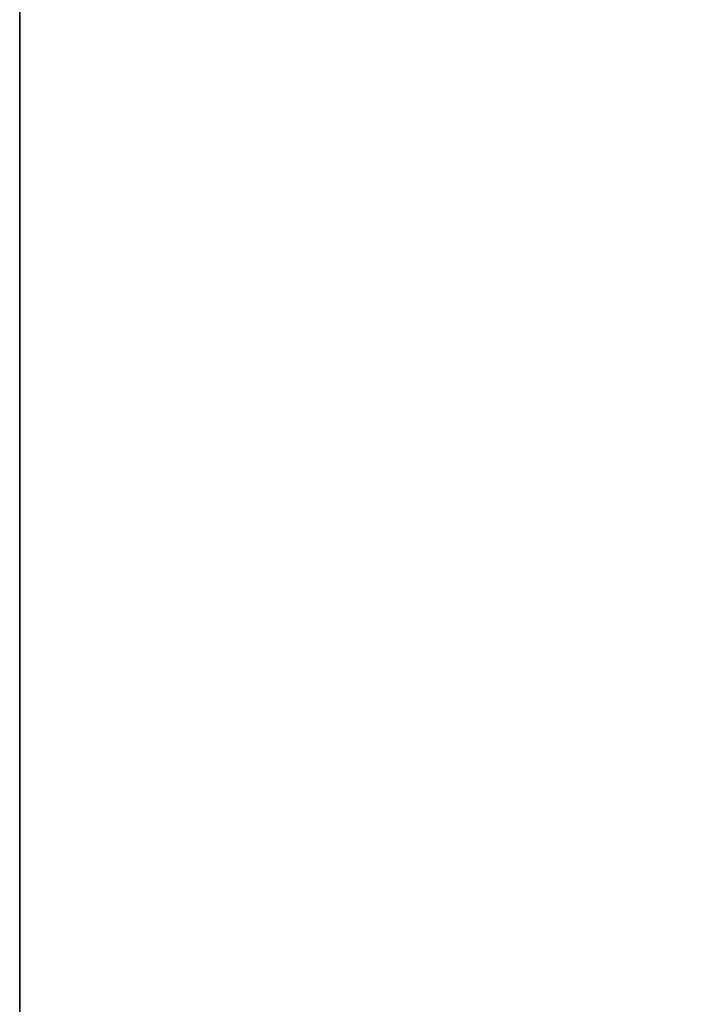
# Model space of a CAD drawing. Header units: millimetres. Extents: x -493 to 6693, y -115 to 145.
# Tile 63 of 256: x -314.5 to -313.656, y 0.239 to 1.478. Entities that reach past the tile are written whole.
import ezdxf

# ---------------------------------------------------------------- set-up
doc = ezdxf.new("R2010")
doc.units = ezdxf.units.MM
doc.layers.add('151', color=7, linetype='Continuous', true_color=0xffffff)

# ---------------------------------------------------------------- blocks, each defined once
blk = doc.blocks.new('UG_SURFACE_001')
at = {"layer": '151', "color": 252, "linetype": 'Continuous', "lineweight": 35}
for points in [[(492.5, -15, 2200.2499), (492.5, 135, 2200.2499), (-492.5, 135, 2200.2499), (-492.5, -15, 2200.2499)], [(-342.5, -15, 2050.2501), (-342.5, 135, 2050.2501), (342.5, 135, 2050.2501), (342.5, -15, 2050.2501)]]:
    blk.add_3dface(points, dxfattribs=at)
blk = doc.blocks.new('UG_SURFACE_085')
at = {"layer": '151', "color": 252, "linetype": 'Continuous', "lineweight": 35}
for points in [[(-314.5, 12.92, 2021.75), (-314.5, -21.92, 2021.75), (-313, -21.92, 2020.2501), (-313, 12.92, 2020.2501)], [(-313, 12.92, -7.75), (-313, -21.92, -7.75), (-314.5, -21.92, -7.75), (-314.5, 12.92, -7.75)]]:
    blk.add_3dface(points, dxfattribs=at)
blk = doc.blocks.new('UG_SURFACE_086')
at = {"layer": '151', "color": 252, "linetype": 'Continuous', "lineweight": 35}
for points in [[(-314.5, 12.92, 2021.75), (-314.5, -21.92, 2021.75), (-313, -21.92, 2020.2501), (-313, 12.92, 2020.2501)], [(-313, 12.92, -7.75), (-313, -21.92, -7.75), (-314.5, -21.92, -7.75), (-314.5, 12.92, -7.75)]]:
    blk.add_3dface(points, dxfattribs=at)
blk = doc.blocks.new('UG_SURFACE_088')
at = {"layer": '151', "color": 252, "linetype": 'Continuous', "lineweight": 35}
for points in [[(-314.5, -21.92, 2021.75), (314.5, -21.92, 2021.75), (314.5, 12.92, 2021.75), (-314.5, 12.92, 2021.75)], [(-313, 12.92, 2020.2501), (-313, -21.92, 2020.2501), (-314.5, -21.92, 2021.75), (-314.5, 12.92, 2021.75)]]:
    blk.add_3dface(points, dxfattribs=at)

msp = doc.modelspace()

# ---------------------------------------------------------------- linework, layer by layer
at = {"layer": '151', "color": 253, "linetype": 'Continuous', "lineweight": -3}
for p, q in [((-314.5, 12.92, -7.75), (-314.5, -21.92, -7.75)), ((-314.5, -21.92, 2021.75), (-314.5, 12.92, 2021.75)), ((-314.5, -21.92, 2021.75), (-314.5, 12.92, 2021.75)), ((-314.5, 12.92, -7.75), (-314.5, -21.92, -7.75)), ((-314.5, -21.92, 2021.75), (-314.5, 12.92, 2021.75))]:
    msp.add_line(p, q, dxfattribs=at)

# ---------------------------------------------------------------- block references
for name in ['UG_SURFACE_085', 'UG_SURFACE_086', 'UG_SURFACE_088', 'UG_SURFACE_001']:
    msp.add_blockref(name, (0, 0), dxfattribs=at)

doc.saveas('drawing.dxf')
